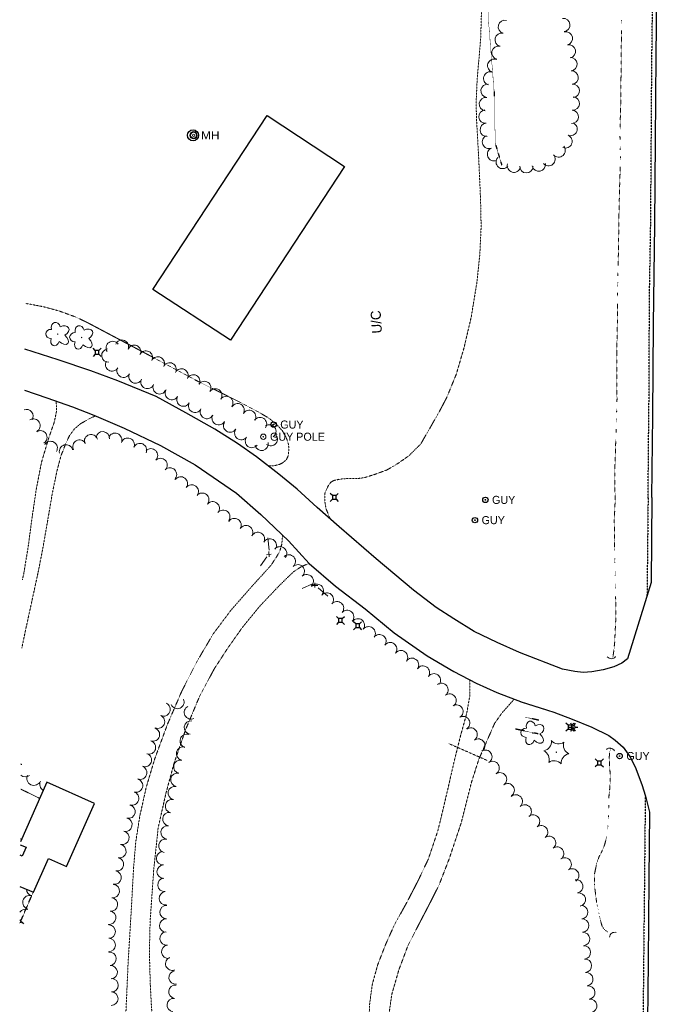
# Model space of a CAD drawing. Extents: x 386588 to 390135, y 96998 to 113606.
# Tile 62 of 92: x 388194 to 388576, y 104334 to 104923. Entities that reach past the tile are written whole.
import ezdxf
from ezdxf.enums import TextEntityAlignment as Align

# ---------------------------------------------------------------- set-up
doc = ezdxf.new("R2010")
doc.units = 0
doc.header["$MEASUREMENT"] = 0
for name, pattern in [('Wisdot1', [0.0625, 0.03125, -0.03125]), ('Wisdot3', [0.1875, 0.125, -0.0625]), ('Wisdot5', [0.1, 0.05, -0.05]), ('Wisdot6', [0.375, 0.125, -0.0625, 0.03125, -0.0625, 0.03125, -0.0625])]:
    doc.linetypes.add(name, pattern=pattern)
for name, color, linetype, lineweight in [('E_BLD', 241, 'Continuous', 25), ('E_BMGRD', 2, 'Egr', 15), ('E_DRN', 40, 'Continuous', 15), ('E_DRN_Pipe', 5, 'Wisdot5', 15), ('E_DTM_SlopeBottom', 3, 'Wisdot1', 25), ('E_DTM_SlopeTop', 3, 'Wisdot1', 25), ('E_DWY', 2, 'Wisdot3', 15), ('E_LAND_Vegetation', 3, 'Continuous', 15), ('E_LTG', 21, 'Continuous', 25), ('E_MISCPROP_HvyDash', 241, 'Wisdot3', 25), ('E_MISCPROP_Railing', 30, 'Continuous', 15), ('E_RDWY', 21, 'Continuous', 25), ('E_RDWY_AsphConc', 200, 'Continuous', 25), ('E_RDWY_Gravel', 21, 'Wisdot3', 25), ('E_UTL_AG_Bold', 30, 'Continuous', 25), ('E_UTL_EGuyPole', 200, 'Continuous', 15), ('E_UTL_EGuyWire', 200, 'Continuous', 25), ('E_UTL_MH', 30, 'Continuous', 15), ('E_WTR', 4, 'Wisdot6', 15)]:
    doc.layers.add(name, color=color, linetype=linetype, lineweight=lineweight)
doc.styles.add('Style-dot_font5', font='dot_font5.shx')
doc.styles.add('Style-IGR_FONT_0', font='dot_font15.shx')
doc.linetypes.add('Egr', pattern='A,0.1,[13,dgnlstyle-ewdotudls.shx,S=0.0002,R=0,X=0,Y=0],0.1', length=0.2)

# ---------------------------------------------------------------- blocks, each defined once
blk = doc.blocks.new('CULV')
at = {"layer": 'E_DRN'}
blk.add_arc((-1.129736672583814e-15, 6.149999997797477), 6.150000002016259, 216.8698972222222, 323.1301027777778, dxfattribs=at)
blk = doc.blocks.new('GPOL')
at = {"layer": 'E_UTL_EGuyPole'}
for radius in [4, 0.5]:
    blk.add_circle((0, 0), radius, dxfattribs=at)
at = {"layer": 'E_UTL_EGuyPole', "style": 'Style-dot_font5'}
blk.add_text('GUY POLE', height=12, dxfattribs=at).set_placement((10, 0), align=Align.MIDDLE_LEFT)
blk = doc.blocks.new('GUY')
at = {"layer": 'E_UTL_EGuyWire'}
for radius in [4, 0.5]:
    blk.add_circle((0, 0), radius, dxfattribs=at)
at = {"layer": 'E_UTL_EGuyWire', "style": 'Style-dot_font5'}
blk.add_text('GUY', height=12, dxfattribs=at).set_placement((10, 0), align=Align.MIDDLE_LEFT)
blk = doc.blocks.new('LPOL')
at = {"layer": 'E_LTG'}
for p, q in [((-4, 0), (-1.5, 0)), ((-0.75, 1.299000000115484), (-2, 3.464000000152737)), ((0.75, 1.299000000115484), (2, 3.464000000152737)), ((1.5, 0), (4, 0)), ((-2, -3.464000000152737), (-0.75, -1.299000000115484)), ((2, -3.464000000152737), (0.75, -1.299000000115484))]:
    blk.add_line(p, q, dxfattribs=at)
for radius in [1.5, 1.5, 1.5, 0.125]:
    blk.add_circle((0, 0), radius, dxfattribs=at)
blk = doc.blocks.new('MH')
at = {"layer": 'E_UTL_MH'}
for radius in [5, 4, 1.5]:
    blk.add_circle((3.053387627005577e-05, -0.0003567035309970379), radius, dxfattribs=at)
at = {"layer": 'E_UTL_MH', "style": 'Style-dot_font5', "width": 1.111111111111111}
blk.add_text('MH', height=10.8, dxfattribs=at).set_placement((10, -0.001000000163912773), align=Align.MIDDLE_LEFT)
blk = doc.blocks.new('PED')
at = {"layer": 'E_UTL_AG_Bold'}
for p, q in [((-2.5, 2.5), (-5.329000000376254, 5.328999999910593)), ((2.5, 2.5), (5.328999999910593, 5.328999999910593)), ((-2.5, -2.5), (-5.329000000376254, -5.329000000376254)), ((2.5, -2.5), (5.328999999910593, -5.329000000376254))]:
    blk.add_line(p, q, dxfattribs=at)
at = {"layer": 'E_UTL_AG_Bold', "flags": 128}
blk.add_lwpolyline([(-2.5, -2.5), (2.5, -2.5), (2.5, 2.5), (-2.5, 2.5)], close=True, dxfattribs=at)
blk = doc.blocks.new('CTRE')
at = {"layer": 'E_LAND_Vegetation'}
blk.add_circle((-0.0003858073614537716, -0.0003191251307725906), 0.2233008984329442, dxfattribs=at)
for centre, radius, start, end in [((-11.97306888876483, 8.962898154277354), 7.867058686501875, 280.2066972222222, 5.971616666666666), ((1.806084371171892, 14.92316055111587), 7.866045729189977, 220.2113194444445, 305.9762305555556), ((13.82882637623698, 5.89490348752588), 7.866045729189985, 160.2113277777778, 245.9762388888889), ((-13.82979875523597, -5.89712474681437), 7.866045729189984, 340.2113194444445, 65.97623055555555), ((-1.808101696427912, -14.92587413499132), 7.866045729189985, 40.21132777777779, 125.9762388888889)]:
    blk.add_arc(centre, radius, start, end, dxfattribs=at)
at = {"layer": 'E_LAND_Vegetation', "extrusion": (0, 0, -1)}
blk.add_arc((-12.02957563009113, -9.036813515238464), 7.873632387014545, 354.0727916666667, 79.7488916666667, dxfattribs=at)
blk = doc.blocks.new('DTRE')
at = {"layer": 'E_LAND_Vegetation'}
blk.add_circle((-0.1836800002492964, 0), 0.1831067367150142, dxfattribs=at)
for centre, major_axis, ratio in [((-1.870302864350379, 5.319684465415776), (1.359319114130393, -4.981118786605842), 0.7828630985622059), ((-5.871854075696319, 0.1519894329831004), (4.932001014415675, -0.1226139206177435), 0.8320222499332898), ((4.055502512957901, 2.735869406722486), (-5.27227899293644, -2.928492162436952), 0.6919162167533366), ((-2.492468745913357, -5.243435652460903), (1.802061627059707, 4.856219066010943), 0.7168956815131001), ((3.542152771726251, -3.706719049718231), (-5.012431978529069, 4.581562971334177), 0.5602491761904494)]:
    blk.add_ellipse(centre, major_axis=major_axis, ratio=ratio, start_param=1.570796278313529, end_param=4.712388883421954, dxfattribs=at)

msp = doc.modelspace()

# ---------------------------------------------------------------- linework, layer by layer
at = {"layer": 'E_BLD', "ltscale": 5}
for p, q in [((388273.621, 104761.804), (388341.885, 104865.7620000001)), ((388341.885, 104865.7620000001), (388388.253, 104835.3149999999)), ((388388.253, 104835.3149999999), (388319.9890000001, 104731.3570000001)), ((388319.9890000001, 104731.3570000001), (388273.621, 104761.804)), ((388210.2849999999, 104467.0889999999), (388194.4110000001, 104431.45)), ((388238.825, 104454.3770000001), (388210.2849999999, 104467.0889999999)), ((388222.0419999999, 104416.6980000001), (388238.825, 104454.3770000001)), ((388194.3970000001, 104429.6939999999), (388197.831, 104428.165)), ((388197.831, 104428.165), (388195.4680000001, 104422.862)), ((388195.4680000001, 104422.862), (388194.3470000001, 104423.361)), ((388202.2120000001, 104401.199), (388211.2560000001, 104421.503)), ((388211.2560000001, 104421.503), (388222.0419999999, 104416.6980000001)), ((388194.2010000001, 104404.7679999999), (388202.2120000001, 104401.199))]:
    msp.add_line(p, q, dxfattribs=at)
at = {"layer": 'E_DRN_Pipe'}
msp.add_line((388450.3158437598, 104490.2219857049), (388473.3814786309, 104480.0933420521), dxfattribs=at)
at = {"layer": 'E_DTM_SlopeBottom'}
msp.add_lwpolyline([(388503.86146875, 104495.97775), (388490.445453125, 104498.805875)], dxfattribs=at)
at = {"layer": 'E_DTM_SlopeTop'}
for points in [[(388485.34975, 105330.118375), (388481.957171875, 105290.60275), (388481.652484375, 105237.993375), (388477.793109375, 105209.087125), (388481.4435, 105178.35275), (388477.972796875, 105097.47775), (388481.31459375, 105046.118375), (388476.4669375, 104966.368375), (388474.000140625, 104925.22775), (388477.597796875, 104880.024625), (388478.29115625, 104848.884), (388482.146625, 104835.97775)], [(388504.209125, 104504.087125), (388496.4513125, 104505.930875)]]:
    msp.add_lwpolyline(points, dxfattribs=at)
at = {"layer": 'E_DWY', "flags": 128}
for points in [[(388379.645, 104624.389), (388377.0870000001, 104630.7290000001), (388376.345, 104635.3319999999), (388376.314, 104639.5760000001), (388377.2479999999, 104641.834), (388378.5600000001, 104644.531), (388379.932, 104646.4099999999), (388381.7709999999, 104647.5009999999), (388384.6030000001, 104648.115), (388385.956, 104648.3489999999), (388389.362, 104648.594), (388393.6059999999, 104648.625), (388396.477, 104648.6950000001), (388400.273, 104649.2420000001), (388406.433, 104651.1910000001), (388413.372, 104653.7439999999), (388419.162, 104657.0360000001), (388426.595, 104662.2279999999), (388433.629, 104669.1699999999), (388438.9879999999, 104678.4580000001), (388444.4639999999, 104688.0279999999), (388449.4040000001, 104697.423), (388454.9950000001, 104711.1100000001), (388459.611, 104726.919), (388463.905, 104745.307), (388467.2339999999, 104765.6799999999), (388469.027, 104782.655), (388469.7890000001, 104798.7350000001), (388469.6570000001, 104810.094), (388469.165, 104822.659), (388468.4669999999, 104838.0859999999), (388467.6040000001, 104853.9110000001), (388467.0249999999, 104863.868), (388466.855, 104873.8540000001), (388467.4720000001, 104888.1429999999), (388468.702, 104901.517), (388469.5730000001, 104912.263), (388470.196, 104934.085), (388469.7579999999, 104955.4199999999), (388468.977, 104983.4410000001), (388467.889, 105021.439), (388467.0519999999, 105065.4809999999), (388466.3219999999, 105088.986), (388465.3119999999, 105104.9380000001), (388464.5079999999, 105118.0290000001), (388463.8800000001, 105128.6669999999), (388463.9920000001, 105140.4539999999), (388465.301, 105150.821), (388466.4369999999, 105157.8870000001), (388467.7760000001, 105167.845), (388469.077, 105174.513), (388469.648, 105181.8130000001), (388469.665, 105187.2930000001), (388468.932, 105193.6769999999), (388467.314, 105199.04), (388465.1710000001, 105204.0900000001), (388462.1610000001, 105207.8459999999), (388458.6950000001, 105210.3359999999), (388452.406, 105213.993), (388447.6259999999, 105215.7039999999), (388439.304, 105217.1599999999), (388432.452, 105217.2150000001), (388424.2860000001, 105216.4920000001), (388412.899, 105214.851), (388403.9450000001, 105213.6599999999)], [(388342.4469999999, 104656.2520000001), (388346.2120000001, 104656.3130000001), (388349.1699999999, 104657.074), (388351.4180000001, 104658.1939999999), (388353.4809999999, 104659.986), (388354.6570000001, 104662.673), (388354.909, 104666.8), (388354.5760000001, 104669.5149999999), (388353.358, 104673.125), (388351.0109999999, 104677.203), (388348.031, 104680.5490000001), (388343.2209999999, 104684.5870000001), (388337.068, 104688.253), (388324.5379999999, 104694.8859999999), (388300.6769999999, 104706.73), (388271.48, 104722.3), (388234.456, 104741.9639999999), (388227.0870000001, 104745.406), (388217.6640000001, 104748.838), (388208.027, 104751.432), (388200.2490000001, 104752.9280000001), (388197.3570000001, 104753.406)], [(388196.4920000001, 104592.017), (388199.1580000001, 104608.2649999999), (388201.2879999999, 104624.3740000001), (388203.8640000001, 104641.885), (388207.0589999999, 104658.4140000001), (388211.2479999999, 104672.548), (388214.601, 104682.1029999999), (388216.034, 104688.848), (388216.0519999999, 104692.4110000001), (388215.672, 104695.1200000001)], [(388205.051, 104592.675), (388207.923, 104607.3200000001), (388210.6370000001, 104622.923), (388213.53, 104639.841), (388216.274, 104653.118), (388218.7560000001, 104662.405), (388221.649, 104669.8030000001), (388223.73, 104674.1980000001), (388226.7209999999, 104678.317), (388230.399, 104681.4580000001), (388235.2690000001, 104684.2039999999), (388239.203, 104686.125)], [(388349.355, 104604.727), (388350.689, 104609.5), (388351.1470000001, 104614.8089999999)], [(388262.0989999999, 104415.872), (388263.405, 104431.4909999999), (388265.7849999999, 104446.702), (388269.6100000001, 104463.8540000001), (388274.7050000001, 104480.942), (388282.3489999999, 104501.699), (388290.9720000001, 104521.6440000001), (388299.9890000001, 104539.2779999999), (388309.6610000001, 104555.7080000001), (388320.264, 104569.8770000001), (388332.675, 104584.034), (388344.307, 104596.8529999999), (388349.355, 104604.727)], [(388249.629, 104270.8119999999), (388256.459, 104271.0120000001), (388271.2010000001, 104283.398), (388273.6170000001, 104288.4979999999), (388275.1170000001, 104295.6810000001), (388275.152, 104303.0889999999), (388273.95, 104317.9680000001), (388272.7990000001, 104332.3089999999), (388272.0719999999, 104345.9669999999), (388271.5290000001, 104365.422), (388271.9809999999, 104383.8859999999), (388274.1510000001, 104414.9709999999), (388276.74, 104439.5930000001), (388281.3400000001, 104460.067), (388286.173, 104478.034), (388293.28, 104498.7409999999), (388301.5600000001, 104518.4739999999), (388310.1740000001, 104534.625), (388318.55, 104547.504), (388327.334, 104559.878), (388337.3870000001, 104572.1899999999), (388349.3940000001, 104584.8640000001), (388357.844, 104593.054), (388362.7879999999, 104596.2220000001), (388367.0390000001, 104597.8670000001)], [(388195.324, 104547.2890000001), (388196.8119999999, 104554.6939999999), (388205.051, 104592.675)], [(388196.4920000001, 104592.017), (388195.645, 104588.088)], [(388463.0859999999, 104528.301), (388463.057, 104518.78), (388461.148, 104507.996), (388457.7220000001, 104495.6159999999), (388454.0760000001, 104481.1359999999), (388450.3770000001, 104464.987), (388447.551, 104452.8700000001), (388443.943, 104437.977), (388438.2390000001, 104421.0179999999), (388432.1529999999, 104408.182), (388425.635, 104395.5149999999), (388418.1429999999, 104382.1329999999), (388412.804, 104370.199), (388407.936, 104357.6839999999), (388404.6780000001, 104345.736), (388403.0900000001, 104333.7339999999), (388402.757, 104321.6410000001), (388403.777, 104308.426), (388405.405, 104290.899), (388410.7620000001, 104264.5689999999), (388412.0600000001, 104252.8359999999), (388413.094, 104241.7010000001), (388413.524, 104232.591), (388412.3, 104225.6140000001), (388410.5109999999, 104220.2490000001), (388407.821, 104215.632), (388404.209, 104211.969), (388400.4070000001, 104210.368), (388396.0959999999, 104209.7590000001), (388393.0560000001, 104211.1410000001), (388389.8629999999, 104214.172), (388381.8200000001, 104227.821)], [(388372.5700000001, 104131), (388371.142, 104133.6129999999), (388369.014, 104138.6140000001), (388368.4820000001, 104142.1000000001), (388368.175, 104145.399), (388368.8810000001, 104149), (388370.243, 104152.246), (388372.655, 104155.382), (388376.6399999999, 104159.496), (388388.5279999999, 104168.0870000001), (388400.2290000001, 104176.452), (388408.804, 104182.656), (388416.007, 104190.1880000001), (388420.041, 104198.2579999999), (388424.554, 104210.115), (388427.0060000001, 104221.781), (388426.6580000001, 104236.7220000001), (388425.26, 104251.774), (388420.966, 104271.132), (388416.97, 104291.7660000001), (388415.1359999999, 104309.273), (388414.1499999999, 104324.3629999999), (388416.425, 104340.172), (388420.6710000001, 104354.916), (388426.173, 104369.5689999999), (388431.8130000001, 104380.4909999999), (388438.5190000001, 104393.3840000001), (388444.6629999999, 104405.601), (388450.5390000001, 104420.7039999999), (388457.8640000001, 104442.598), (388463.9469999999, 104466.6629999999), (388468.456, 104480.808), (388477.9010000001, 104502.274), (388482.5, 104508.7320000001), (388489.5630000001, 104516.6799999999)], [(388205.9720000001, 104457.405), (388194.659, 104462.909)], [(388195.0589999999, 104432.905), (388194.425, 104433.2379999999)], [(388234.3489999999, 104287.095), (388231.2309999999, 104291.7860000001), (388251.2919999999, 104307.1939999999), (388254.311, 104311.629), (388256.544, 104318.699), (388257.5789999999, 104330.895), (388258.794, 104358.6410000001), (388260.781, 104391.6950000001), (388262.0989999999, 104415.872)]]:
    msp.add_lwpolyline(points, dxfattribs=at)
at = {"layer": 'E_LAND_Vegetation'}
for centre, radius, start, end in [((388484.0331316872, 104918.7923908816), 3.995471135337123, 75.97975277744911, 255.9644305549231), ((388518.9106138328, 104919.8894336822), 3.995471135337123, 276.844097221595, 96.82877500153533), ((388482.0964132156, 104911.0407255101), 3.995471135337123, 75.97975277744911, 255.9644305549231), ((388520.4476931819, 104911.8175147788), 3.995471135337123, 283.4123611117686, 103.397038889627), ((388480.1596947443, 104903.2890601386), 3.995471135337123, 75.97975277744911, 255.9644305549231), ((388522.2999832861, 104904.0452425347), 3.995471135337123, 283.4123611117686, 103.397038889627), ((388477.6923983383, 104895.5389415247), 3.995471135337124, 72.00949166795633, 251.9941694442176), ((388523.2701708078, 104896.4522870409), 3.995471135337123, 274.7425333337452, 94.72721111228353), ((388475.2236126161, 104887.939975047), 3.995471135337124, 72.00949166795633, 251.9941694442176), ((388523.9297011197, 104888.4896107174), 3.995471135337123, 274.7425333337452, 94.72721111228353), ((388473.6621785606, 104880.5414874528), 3.995471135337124, 82.80867777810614, 262.793355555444), ((388524.5892314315, 104880.5269343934), 3.995471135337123, 274.7425333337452, 94.72721111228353), ((388472.6609138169, 104872.6145294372), 3.995471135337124, 82.80867777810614, 262.793355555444), ((388524.5741183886, 104872.8792199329), 3.995471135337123, 265.9890222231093, 85.97370000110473), ((388472.4638920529, 104865.11813553), 3.995471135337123, 95.04288055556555, 275.0275583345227), ((388524.0141752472, 104864.908921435), 3.995471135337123, 265.9890222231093, 85.97370000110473), ((388473.1651538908, 104857.1590258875), 3.995471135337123, 95.04288055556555, 275.0275583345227), ((388523.2750165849, 104857.6689807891), 3.995471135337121, 247.5544083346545, 67.5390861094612), ((388474.5209841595, 104849.9968600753), 3.995471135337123, 112.1220194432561, 292.1066972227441), ((388520.2234214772, 104850.2847434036), 3.995471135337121, 247.5544083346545, 67.5390861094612), ((388477.5288495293, 104842.5947022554), 3.995471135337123, 112.1220194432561, 292.1066972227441), ((388510.086896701, 104839.6411660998), 3.995471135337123, 220.6170000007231, 40.60167777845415), ((388516.152583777, 104844.8418040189), 3.995471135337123, 220.6170000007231, 40.60167777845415), ((388482.7242751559, 104837.9607586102), 3.995471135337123, 139.1252944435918, 319.1099722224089), ((388489.4369682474, 104835.7437082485), 3.995471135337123, 163.0798361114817, 343.0645138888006), ((388504.270425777, 104836.3772521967), 3.995471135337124, 191.0330472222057, 11.01772499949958), ((388496.8788155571, 104835.3780610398), 3.995471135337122, 177.5959444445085, 357.5806222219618), ((388249.6141846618, 104726.7416044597), 3.970668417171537, 33.86367777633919, 213.8483555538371), ((388255.1101395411, 104727.5431354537), 3.970668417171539, 337.2100222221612, 157.1946999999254), ((388246.9718468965, 104722.2092615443), 3.970668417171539, 96.1561194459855, 276.1407972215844), ((388262.4301768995, 104724.466429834), 3.970668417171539, 337.2100222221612, 157.1946999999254), ((388269.4541019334, 104721.0747269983), 3.97066841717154, 333.4199305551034, 153.4046083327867), ((388249.2090303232, 104716.8417970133), 3.970668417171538, 150.4344722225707, 330.4191499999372), ((388276.5432993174, 104717.5126573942), 3.970668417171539, 333.2395666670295, 153.2242444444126), ((388256.1143661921, 104713.0878798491), 3.970668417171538, 152.6171555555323, 332.6018333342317), ((388283.6327303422, 104713.9364817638), 3.970668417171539, 333.2395666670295, 153.2242444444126), ((388290.7221613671, 104710.3603061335), 3.970668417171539, 333.2395666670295, 153.2242444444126), ((388263.1932295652, 104709.6039319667), 3.970668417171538, 154.0039972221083, 333.9886749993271), ((388270.3718842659, 104706.4304192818), 3.970668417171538, 156.5020277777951, 336.4867055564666), ((388297.8115923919, 104706.7841305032), 3.970668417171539, 333.2395666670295, 153.2242444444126), ((388304.3849144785, 104702.882180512), 3.970668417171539, 325.5602166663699, 145.5448944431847), ((388277.6527272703, 104703.1641525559), 3.970668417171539, 155.4010833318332, 335.3857611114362), ((388284.9759540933, 104699.6845121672), 3.970668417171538, 150.6772472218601, 330.6619250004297), ((388310.932882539, 104698.3907243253), 3.970668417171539, 325.5602166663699, 145.5448944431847), ((388291.8614051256, 104695.830606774), 3.970668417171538, 152.0438805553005, 332.0285583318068), ((388317.4808505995, 104693.8992681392), 3.970668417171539, 325.5602166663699, 145.5448944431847), ((388198.0035109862, 104685.9785716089), 4.043721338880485, 327.9834722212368, 109.0452861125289), ((388298.8746678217, 104692.1072734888), 3.970668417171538, 152.0438805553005, 332.0285583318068), ((388305.8885732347, 104688.3994926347), 3.970668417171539, 152.2286666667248, 332.2133444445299), ((388324.2955980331, 104689.5538702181), 3.970668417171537, 329.6106722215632, 149.5953500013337), ((388331.1444645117, 104685.5361479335), 3.970668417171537, 329.6106722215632, 149.5953500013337), ((388202.1769290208, 104680.3198993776), 4.043721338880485, 299.7600472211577, 119.7447250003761), ((388312.9138076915, 104684.6987973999), 3.970668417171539, 152.2286666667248, 332.2133444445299), ((388337.700855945, 104681.2734623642), 3.970668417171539, 326.3551555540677, 146.3398333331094), ((388206.3521789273, 104673.2766435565), 4.043721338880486, 302.5619361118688, 122.5466138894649), ((388319.8097723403, 104680.337848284), 3.970668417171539, 145.9262916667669, 325.9109694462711), ((388326.4457140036, 104675.8094764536), 3.970668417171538, 143.332036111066, 323.3167138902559), ((388343.2748425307, 104676.8579239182), 3.970668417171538, 305.9510166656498, 125.9356944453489), ((388212.4899437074, 104666.8747838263), 4.043721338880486, 330.0410000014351, 150.0256777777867), ((388229.7943662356, 104667.7021325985), 4.043721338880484, 28.96574166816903, 208.9504194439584), ((388236.6816325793, 104670.9847187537), 4.043721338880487, 17.51080555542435, 197.4954833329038), ((388243.6765225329, 104672.6566101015), 4.043721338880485, 355.7252916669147, 175.7099694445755), ((388251.0327503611, 104671.7746384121), 4.043721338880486, 338.6532833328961, 158.6379611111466), ((388258.5640166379, 104668.830083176), 4.043721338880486, 338.6532833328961, 158.6379611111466), ((388332.8141067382, 104671.0668360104), 3.970668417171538, 143.332036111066, 323.3167138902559), ((388344.0805520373, 104672.1546610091), 3.970668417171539, 231.7263999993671, 51.71107777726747), ((388221.7382668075, 104664.8389694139), 4.043721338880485, 14.95375833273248, 194.9384361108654), ((388265.8483200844, 104665.6512992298), 4.043721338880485, 335.0025361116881, 154.9872138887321), ((388272.4431428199, 104662.4756526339), 4.043721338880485, 314.8714305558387, 134.8561083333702), ((388338.6437791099, 104669.3782213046), 3.970668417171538, 192.4431527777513, 12.42783055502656), ((388278.1475018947, 104656.7441026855), 4.043721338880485, 314.8714305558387, 134.8561083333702), ((388283.8518609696, 104651.012552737), 4.043721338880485, 314.8714305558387, 134.8561083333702), ((388290.3274483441, 104645.6564197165), 4.043721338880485, 323.6333638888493, 143.6180416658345), ((388296.8383190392, 104640.8606987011), 4.043721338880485, 323.6333638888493, 143.6180416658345), ((388303.1322686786, 104635.9678579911), 4.043721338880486, 320.6126916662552, 140.597369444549), ((388309.3981926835, 104630.8312253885), 4.043721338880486, 321.0421416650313, 141.0268194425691), ((388315.6855918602, 104625.7460519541), 4.043721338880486, 321.0421416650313, 141.0268194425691), ((388322.406948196, 104620.7934125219), 4.043721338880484, 328.5798305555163, 148.564508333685), ((388329.3070810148, 104616.5769514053), 4.043721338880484, 328.5798305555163, 148.564508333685), ((388336.3897898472, 104612.4931439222), 4.043721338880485, 331.0459388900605, 151.0306166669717), ((388343.4649598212, 104608.5774898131), 4.043721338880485, 331.0459388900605, 151.0306166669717), ((388349.6008734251, 104603.8927987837), 4.043721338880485, 321.4613416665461, 141.4460194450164), ((388354.8299180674, 104599.0974558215), 4.001230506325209, 312.1848305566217, 132.169508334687), ((388360.2023014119, 104593.1677956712), 4.001230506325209, 312.1848305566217, 132.169508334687), ((388365.5746847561, 104587.2381355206), 4.001230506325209, 312.1848305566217, 132.169508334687), ((388371.5515756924, 104581.5570307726), 4.001230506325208, 319.2845111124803, 139.2691888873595), ((388377.6156490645, 104576.3368405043), 4.001230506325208, 319.2845111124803, 139.2691888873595), ((388383.6797224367, 104571.1166502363), 4.001230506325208, 319.2845111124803, 139.2691888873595), ((388389.7437958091, 104565.8964599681), 4.001230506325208, 319.2845111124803, 139.2691888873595), ((388396.1511672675, 104560.8533511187), 4.00123050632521, 323.6100055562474, 143.5946833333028), ((388402.5916875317, 104556.1053967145), 4.00123050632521, 323.6100055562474, 143.5946833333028), ((388409.0322077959, 104551.3574423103), 4.00123050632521, 323.6100055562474, 143.5946833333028), ((388415.4727280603, 104546.6094879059), 4.00123050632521, 323.6100055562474, 143.5946833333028), ((388421.9132483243, 104541.8615335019), 4.00123050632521, 323.6100055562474, 143.5946833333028), ((388428.4898526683, 104537.2246760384), 4.00123050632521, 324.8537277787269, 144.8384055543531), ((388435.0319116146, 104532.6176339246), 4.00123050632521, 324.8537277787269, 144.8384055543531), ((388441.5739705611, 104528.0105918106), 4.00123050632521, 324.8537277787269, 144.8384055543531), ((388446.1003889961, 104522.2155948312), 4.001230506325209, 307.5089472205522, 127.4936249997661), ((388450.9715119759, 104515.8677185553), 4.001230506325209, 307.5089472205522, 127.4936249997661), ((388279.9825173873, 104510.5901768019), 4.02113850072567, 245.8614416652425, 65.84611944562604), ((388288.267643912, 104515.043088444), 4.021138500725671, 203.751261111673, 23.73593888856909), ((388296.3991779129, 104508.8238374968), 4.02113850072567, 116.4821888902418, 296.4668666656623), ((388455.0581891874, 104509.3111523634), 4.00123050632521, 300.2780583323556, 120.2627361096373), ((388276.6931009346, 104503.2524803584), 4.02113850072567, 245.8614416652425, 65.84611944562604), ((388459.0915771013, 104502.4006419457), 4.00123050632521, 300.2780583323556, 120.2627361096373), ((388296.4170810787, 104499.7856408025), 4.021138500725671, 83.9999500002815, 263.9846277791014), ((388273.6607307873, 104495.5468239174), 4.021138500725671, 252.7636000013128, 72.74827777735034), ((388293.8634660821, 104491.7038186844), 4.021138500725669, 72.043008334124, 252.0276861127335), ((388463.5065111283, 104495.5452626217), 4.00123050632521, 304.6046472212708, 124.5893250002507), ((388271.2769554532, 104487.8670019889), 4.021138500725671, 252.7636000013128, 72.74827777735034), ((388468.0497441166, 104488.9587304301), 4.00123050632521, 304.6046472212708, 124.5893250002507), ((388268.8398082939, 104480.3262260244), 4.021138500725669, 249.648105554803, 69.63278333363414), ((388291.6663329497, 104484.2098876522), 4.021138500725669, 78.11614722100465, 258.100824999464), ((388472.3491764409, 104482.2894203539), 4.001230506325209, 302.7890722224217, 122.7737500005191), ((388193.4104586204, 104481.6231237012), 4.29691664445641, 288.50372222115, 294.7840944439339), ((388197.3911353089, 104474.5748436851), 4.296916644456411, 126.424366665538, 127.4619833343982), ((388266.042166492, 104472.7873103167), 4.021138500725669, 249.648105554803, 69.63278333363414), ((388290.0093542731, 104476.3411856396), 4.021138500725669, 78.11614722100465, 258.100824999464), ((388476.6814508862, 104475.5622537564), 4.001230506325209, 302.7890722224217, 122.7737500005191), ((388197.3911353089, 104474.5748436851), 4.296916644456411, 231.6349388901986, 306.409044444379), ((388202.5241043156, 104469.4677896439), 4.29691664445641, 155.2017749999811, 335.1864527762), ((388288.3523755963, 104468.4724836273), 4.021138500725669, 78.11614722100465, 258.100824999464), ((388481.0947675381, 104468.7792559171), 4.00123050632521, 305.2961250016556, 125.2808027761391), ((388210.3240469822, 104465.862737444), 4.29691664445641, 155.2017749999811, 238.8438638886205), ((388263.5466194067, 104465.0170134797), 4.021138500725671, 252.979427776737, 72.96410555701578), ((388485.717157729, 104462.2480323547), 4.00123050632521, 305.2961250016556, 125.2808027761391), ((388261.1917899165, 104457.3282666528), 4.021138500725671, 252.979427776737, 72.96410555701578), ((388286.6953969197, 104460.6037816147), 4.021138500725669, 78.11614722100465, 258.100824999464), ((388490.5259493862, 104455.5662262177), 4.00123050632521, 311.698175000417, 131.6828527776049), ((388259.0239142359, 104449.4342871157), 4.021138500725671, 257.06129444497, 77.04597222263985), ((388285.028792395, 104452.7327674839), 4.02113850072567, 78.00030555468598, 257.9849833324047), ((388495.8477747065, 104449.5911490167), 4.00123050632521, 311.698175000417, 131.6828527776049), ((388283.48415962, 104444.9957261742), 4.02113850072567, 82.04631111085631, 262.0309888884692), ((388500.8239157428, 104443.5603231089), 4.001230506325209, 306.8887555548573, 126.8734333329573), ((388257.2223568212, 104441.5974229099), 4.021138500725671, 257.06129444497, 77.04597222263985), ((388255.4207994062, 104433.7605587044), 4.021138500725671, 257.06129444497, 77.04597222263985), ((388282.3704028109, 104437.0319585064), 4.02113850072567, 82.04631111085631, 262.0309888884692), ((388505.6260429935, 104437.1600929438), 4.001230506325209, 306.8887555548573, 126.8734333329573), ((388253.6192440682, 104425.8302100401), 4.021138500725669, 259.5536277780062, 79.53830555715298), ((388281.0748351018, 104428.9712849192), 4.021138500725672, 78.61308333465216, 258.5977611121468), ((388510.4281702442, 104430.7598627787), 4.001230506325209, 306.8887555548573, 126.8734333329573), ((388279.7196975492, 104421.581034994), 4.021138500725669, 92.50830555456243, 272.4929833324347), ((388515.2302974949, 104424.3596326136), 4.001230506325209, 306.8887555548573, 126.8734333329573), ((388252.160182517, 104417.9224171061), 4.021138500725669, 259.5536277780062, 79.53830555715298), ((388519.7696721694, 104417.9018655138), 4.00123050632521, 304.0027777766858, 123.9874555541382), ((388250.7011209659, 104410.0146241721), 4.021138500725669, 259.5536277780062, 79.53830555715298), ((388280.0705432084, 104413.5474207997), 4.021138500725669, 92.50830555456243, 272.4929833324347), ((388524.2434668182, 104411.2679727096), 4.00123050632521, 304.0027777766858, 123.9874555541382), ((388249.5902807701, 104401.9395392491), 4.02113850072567, 262.5796500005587, 82.56432777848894), ((388280.583437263, 104405.6470481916), 4.02113850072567, 95.80735833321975, 275.7920361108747), ((388526.7390652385, 104404.7305465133), 4.001230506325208, 280.7895444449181, 100.7742222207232), ((388202.2004862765, 104403.2175939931), 4.162676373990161, 182.2112944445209, 254.4982472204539), ((388281.3960160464, 104397.6469378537), 4.02113850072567, 95.80735833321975, 275.7920361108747), ((388528.2359041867, 104396.8703400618), 4.001230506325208, 280.7895444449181, 100.7742222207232), ((388199.9767377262, 104395.19580412), 4.162676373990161, 74.51356944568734, 254.4982472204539), ((388248.5507020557, 104393.9657493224), 4.02113850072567, 262.5796500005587, 82.56432777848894), ((388197.5465808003, 104387.0572774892), 4.162676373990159, 69.93101666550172, 146.4062833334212), ((388247.511123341, 104385.9919593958), 4.02113850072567, 262.5796500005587, 82.56432777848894), ((388281.8071133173, 104389.364992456), 4.02113850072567, 88.54929444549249, 268.5339722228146), ((388529.6431476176, 104389.2550536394), 4.001230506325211, 273.8271833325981, 93.81186111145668), ((388194.1653411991, 104378.9385458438), 4.162676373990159, 56.65684722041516, 91.86594166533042), ((388197.5465808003, 104387.0572774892), 4.162676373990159, 212.6906361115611, 249.915694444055), ((388281.6024583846, 104381.3263255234), 4.02113850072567, 88.54929444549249, 268.5339722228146), ((388530.1761560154, 104381.2713656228), 4.001230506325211, 273.8271833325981, 93.81186111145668), ((388247.2478968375, 104377.7037392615), 4.021138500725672, 269.6989027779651, 89.68358055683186), ((388281.8531706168, 104373.6258891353), 4.021138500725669, 97.14044166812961, 277.125119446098), ((388530.7091644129, 104373.2876776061), 4.001230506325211, 273.8271833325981, 93.81186111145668), ((388247.2045638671, 104369.6625843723), 4.021138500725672, 269.6989027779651, 89.68358055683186), ((388247.6975015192, 104361.4506310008), 4.021138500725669, 274.9350583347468, 94.91973611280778), ((388282.8516489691, 104365.6468484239), 4.021138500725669, 97.14044166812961, 277.125119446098), ((388531.2778690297, 104365.2859257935), 4.001230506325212, 274.3899805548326, 94.37465833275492), ((388285.2024694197, 104358.5153502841), 4.021138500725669, 110.7122750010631, 290.6969527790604), ((388531.8892714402, 104357.3078583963), 4.001230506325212, 274.3899805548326, 94.37465833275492), ((388248.3881931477, 104353.4390771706), 4.021138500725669, 274.9350583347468, 94.91973611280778), ((388287.1643831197, 104350.2920870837), 4.021138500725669, 98.177366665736, 278.1620444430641), ((388532.7003947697, 104349.2029049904), 4.00123050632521, 278.4509638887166, 98.4356416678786), ((388248.9345403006, 104345.6446084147), 4.02113850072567, 268.8948055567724, 88.87948333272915), ((388248.7783644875, 104337.6048535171), 4.02113850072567, 268.8948055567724, 88.87948333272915), ((388287.0931639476, 104341.7600066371), 4.021138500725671, 82.8367222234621, 262.8214000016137), ((388533.8752543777, 104341.2881670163), 4.00123050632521, 278.4509638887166, 98.4356416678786), ((388286.0893720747, 104333.7816326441), 4.021138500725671, 82.8367222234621, 262.8214000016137), ((388535.0501139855, 104333.3734290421), 4.00123050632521, 278.4509638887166, 98.4356416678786)]:
    msp.add_arc(centre, radius, start, end, dxfattribs=at)
at = {"layer": 'E_MISCPROP_HvyDash', "flags": 128}
msp.add_lwpolyline([(388194.0249999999, 104382.4879999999), (388202.1030000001, 104401.2479999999)], dxfattribs=at)
at = {"layer": 'E_MISCPROP_Railing', "ltscale": 5}
for p, q in [((388341.5149999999, 104603.108), (388344.3419999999, 104603.371)), ((388343.206, 104601.7350000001), (388342.9180000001, 104605.0330000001)), ((388368.8740000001, 104584.737), (388372.193, 104584.7609999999)), ((388370.3810000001, 104586.317), (388370.419, 104583.4709999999))]:
    msp.add_line(p, q, dxfattribs=at)
at = {"layer": 'E_MISCPROP_Railing', "flags": 128}
for points in [[(388343.0989999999, 104605.719), (388342.3359999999, 104613.2830000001)], [(388337.8659999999, 104596.389), (388341.8030000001, 104601.7930000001)], [(388362.8489999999, 104582.878), (388368.969, 104585.6140000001)], [(388372.406, 104583.2479999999), (388378.189, 104578.2830000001)]]:
    msp.add_lwpolyline(points, dxfattribs=at)
at = {"layer": 'E_RDWY', "flags": 128}
for points in [[(388571.942, 104637.301), (388572.4129999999, 104686.3500000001), (388572.8289999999, 104740.7819999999), (388573.5649999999, 104800.6610000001), (388574.041, 104850.4399999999), (388574.4820000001, 104901.477), (388575.0730000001, 104954.99), (388575.507, 105004.602), (388576.1499999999, 105074.1710000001), (388576.3060000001, 105134.5020000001), (388576.111, 105177.6040000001), (388575.4609999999, 105213.3319999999), (388574.743, 105243.139), (388573.243, 105280.7779999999), (388571.0320000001, 105322.9680000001), (388566.4569999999, 105356.571)], [(388384.9439999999, 104619.723), (388371.7860000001, 104631.3100000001), (388359.7960000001, 104642.2930000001), (388348.986, 104651.172), (388335.487, 104661.6599999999), (388324.1059999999, 104669.5330000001), (388310.7450000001, 104678.1000000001), (388293.2290000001, 104688.0419999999), (388275.608, 104697.6540000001), (388252.6570000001, 104707.077), (388236.5149999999, 104713.1259999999), (388217.061, 104719.5819999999), (388197.068, 104726.0800000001)], [(388196.808, 104701.5619999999), (388210.3149999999, 104697.017), (388225.5730000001, 104691.612), (388238.2339999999, 104686.5349999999), (388256.558, 104678.7749999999), (388278.155, 104668.483), (388298.8829999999, 104656.841), (388323.602, 104639.821), (388338.219, 104627.2239999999), (388354.6529999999, 104611.443)], [(388571.942, 104637.301), (388571.503, 104586.4339999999), (388557.3629999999, 104540.825), (388553.959, 104538.2309999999), (388549.094, 104536.1089999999), (388542.736, 104534.2520000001), (388536.007, 104533.121), (388530.8829999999, 104532.696), (388525.825, 104533.1880000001), (388518.352, 104534.6200000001), (388492.7760000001, 104544.5460000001), (388479.3559999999, 104550.5889999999), (388465.6799999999, 104557.216), (388453.439, 104564.736), (388442.9790000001, 104571.611), (388429.3540000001, 104581.9199999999), (388407.0330000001, 104600.682), (388384.9439999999, 104619.723)], [(388354.6529999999, 104611.443), (388367.0390000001, 104597.8670000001), (388382.8389999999, 104584.223), (388400.4890000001, 104570.7509999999), (388417.7690000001, 104556.4080000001), (388437.628, 104542.6910000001), (388453.5589999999, 104533.1740000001), (388466.8589999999, 104526.371), (388479.2239999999, 104520.639), (388494.3600000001, 104514.8430000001), (388513.2409999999, 104508.8799999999), (388524.2919999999, 104504.8260000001), (388535.936, 104499.9269999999), (388546.1140000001, 104494.892), (388549.963, 104492.227), (388554.8, 104487.9180000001), (388558.7879999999, 104482.372), (388561.936, 104476.1699999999), (388565.9280000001, 104465.737), (388568.1270000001, 104458.675), (388570.4879999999, 104449.1839999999), (388570.122, 104409.105), (388569.598, 104359.6040000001), (388569.1470000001, 104306.1200000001)]]:
    msp.add_lwpolyline(points, dxfattribs=at)
at = {"layer": 'E_RDWY_AsphConc'}
msp.add_lwpolyline([(388509.07240625, 104510.16525), (388493.4435, 104515.118375)], dxfattribs=at)
msp.add_circle((388297.6070000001, 104853.9114999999), 3.292829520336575, dxfattribs=at)
at = {"layer": 'E_RDWY_Gravel', "flags": 128}
for points in [[(388569.6000000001, 104636.9129999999), (388569.9169999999, 104672.477), (388570.3289999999, 104710.5919999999), (388570.3640000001, 104753.22), (388571.1740000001, 104800.659), (388571.517, 104847.9029999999), (388571.838, 104896.2139999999), (388572.3899999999, 104942.031), (388572.7820000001, 104992.324), (388573.27, 105037.5490000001), (388573.4510000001, 105074.419), (388573.7, 105121.496), (388573.436, 105177.1899999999), (388572.1850000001, 105242.9080000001), (388569.0619999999, 105307.905), (388556.3949861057, 105355.4607462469)], [(388569.6000000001, 104636.9129999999), (388568.9439999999, 104578.1810000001)], [(388567.9410000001, 104459.274), (388567.3489999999, 104401.3119999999), (388566.6640000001, 104333.916), (388565.9369999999, 104251.591), (388566.0109999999, 104202.54), (388565.9199999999, 104178.6950000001)]]:
    msp.add_lwpolyline(points, dxfattribs=at)
at = {"layer": 'E_WTR', "flags": 128}
for points in [[(388553.6570000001, 104922.6939999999), (388553.652, 104920.6569999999)], [(388553.6410000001, 104916.581), (388553.6259999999, 104911.067), (388553.4820000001, 104894.2450000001), (388553.398, 104887.03)], [(388553.398, 104887.03), (388553.2290000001, 104872.4199999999), (388552.8289999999, 104857.4839999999)], [(388552.801, 104853.409), (388552.8500000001, 104851.372)], [(388552.9469999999, 104847.297), (388552.9950000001, 104845.2590000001)], [(388553.0930000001, 104841.1839999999), (388553.125, 104839.831), (388553.1030000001, 104839.1470000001)], [(388552.97, 104835.0730000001), (388552.601, 104823.72), (388552.179, 104805.531)], [(388552.179, 104805.531), (388552.173, 104805.281), (388551.8559999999, 104783.4750000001), (388551.6799999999, 104775.9839999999)], [(388551.585, 104771.909), (388551.537, 104769.871)], [(388551.442, 104765.7960000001), (388551.3940000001, 104763.7590000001)], [(388551.298, 104759.6839999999), (388551.2849999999, 104759.1089999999), (388551.2830000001, 104757.6459999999)], [(388551.2779999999, 104753.5689999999), (388551.264, 104742.3219999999), (388550.9070000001, 104725.334), (388550.9080000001, 104724.0209999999)], [(388550.9080000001, 104724.0209999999), (388550.9129999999, 104711.8359999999), (388551.0349999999, 104696.1100000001), (388550.9879999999, 104694.47)], [(388550.871, 104690.395), (388550.8130000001, 104688.358)], [(388550.696, 104684.284), (388550.6370000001, 104682.247)], [(388550.5179999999, 104678.172), (388550.45, 104676.135)], [(388550.314, 104672.061), (388549.8530000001, 104658.2890000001), (388549.6740000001, 104648.5900000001), (388549.706, 104642.5260000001)], [(388549.5700000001, 104605.9140000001), (388549.6359999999, 104612.3500000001), (388549.341, 104624.3629999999), (388549.814, 104631.7949999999), (388549.892, 104639.054), (388549.706, 104642.5260000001)], [(388549.7180000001, 104598.3370000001), (388549.638, 104600.862)], [(388549.95, 104590.7609999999), (388549.936, 104591.4450000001), (388549.878, 104593.287)], [(388550.1030000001, 104583.183), (388550.0519999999, 104585.709)], [(388548.547, 104541.581), (388549.162, 104546.017), (388549.6640000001, 104550.9199999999), (388549.9169999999, 104557.0319999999), (388550.4040000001, 104566.5179999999), (388550.2039999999, 104578.1310000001)], [(388546.1240000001, 104457.5079999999), (388546.1270000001, 104457.8959999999), (388546.672, 104463.077), (388546.977, 104467.8940000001), (388546.9569999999, 104471.7919999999), (388546.621, 104476.8910000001), (388546.3999999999, 104482.2069999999), (388546.727, 104485.3160000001), (388547.284, 104487.4199999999)], [(388546.0460000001, 104451.2919999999), (388546.0830000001, 104452.487), (388546.0900000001, 104453.3640000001)], [(388545.852, 104445.0760000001), (388545.862, 104445.2830000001), (388545.919, 104447.148)], [(388545.544, 104438.868), (388545.5600000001, 104438.9620000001), (388545.6540000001, 104440.9369999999)], [(388537.54, 104405.9950000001), (388537.541, 104411.879), (388538.952, 104418.7819999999), (388540.2579999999, 104422.3929999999), (388542.1200000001, 104425.9180000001), (388543.7280000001, 104429.966), (388544.719, 104434.0260000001), (388544.848, 104434.781)], [(388538.8589999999, 104395.1170000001), (388537.973, 104402.068), (388537.54, 104405.9950000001)], [(388539.2760000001, 104392.892), (388539.1040000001, 104393.628)], [(388539.79, 104390.6839999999), (388539.6189999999, 104391.4199999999)], [(388540.2879999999, 104388.473), (388540.132, 104389.2120000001)], [(388545.3100000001, 104377.574), (388543.47, 104378.977), (388542.128, 104380.9040000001), (388541.0970000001, 104384.6399999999), (388540.6000000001, 104386.9939999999)]]:
    msp.add_lwpolyline(points, dxfattribs=at)

# ---------------------------------------------------------------- block references
at = {"layer": 'E_DRN', "xscale": 0.5, "yscale": 0.5, "zscale": 0.5}
for p, rotation in [((388547.6783495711, 104540.9162531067), 0.9013504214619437), ((388547.284, 104487.4199999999), 170.9951536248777), ((388547.87236204, 104376.7572917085), 214.3394255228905)]:
    msp.add_blockref('CULV', p, dxfattribs=dict(at, rotation=rotation))
at = {"layer": 'E_LAND_Vegetation'}
for name, p, xscale, yscale, zscale in [('DTRE', (388216.922, 104735.001), 0.6769248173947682, 0.6769248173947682, 0.6769248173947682), ('DTRE', (388231.172, 104733.012), 0.6769248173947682, 0.6769248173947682, 0.6769248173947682), ('DTRE', (388500.82, 104496.526), 0.6769248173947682, 0.6769248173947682, 0.6769248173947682), ('CTRE', (388514.755, 104484.959), 0.7108526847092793, 0.7108526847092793, 0.7108526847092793)]:
    msp.add_blockref(name, p, dxfattribs=dict(at, xscale=xscale, yscale=yscale, zscale=zscale))
at = {"layer": 'E_LTG', "xscale": 0.692840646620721, "yscale": 0.692840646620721, "zscale": 0.692840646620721}
msp.add_blockref('LPOL', (388524.797, 104499.951), dxfattribs=at)
at = {"layer": 'E_UTL_AG_Bold', "xscale": 0.4503659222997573, "yscale": 0.4503659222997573, "zscale": 0.4503659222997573}
for p in [(388240.274, 104724.133), (388382.048, 104637.346), (388385.686, 104563.843), (388395.973, 104560.63), (388522.905, 104499.983), (388540.461, 104478.606)]:
    msp.add_blockref('PED', p, dxfattribs=at)
at = {"layer": 'E_UTL_EGuyPole', "xscale": 0.3999999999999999, "yscale": 0.3999999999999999, "zscale": 0.3999999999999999}
msp.add_blockref('GPOL', (388339.618, 104673.663), dxfattribs=at)
at = {"layer": 'E_UTL_EGuyWire', "xscale": 0.3999999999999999, "yscale": 0.3999999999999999, "zscale": 0.3999999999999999}
for p in [(388345.758, 104680.949), (388472.336, 104635.886), (388466.096, 104623.775), (388552.606, 104482.713)]:
    msp.add_blockref('GUY', p, dxfattribs=at)
at = {"layer": 'E_UTL_MH', "xscale": 0.4444444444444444, "yscale": 0.4444444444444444, "zscale": 0.4444444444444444}
msp.add_blockref('MH', (388297.945, 104853.97), dxfattribs=at)

# ---------------------------------------------------------------- texts
at = {"layer": 'E_BMGRD', "style": 'Style-IGR_FONT_0'}
msp.add_text('U/C', height=5.999999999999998, rotation=93.57711388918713, dxfattribs=at).set_placement((388407.1410092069, 104742.2844887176), align=Align.MIDDLE_CENTER)

doc.saveas('drawing.dxf')
